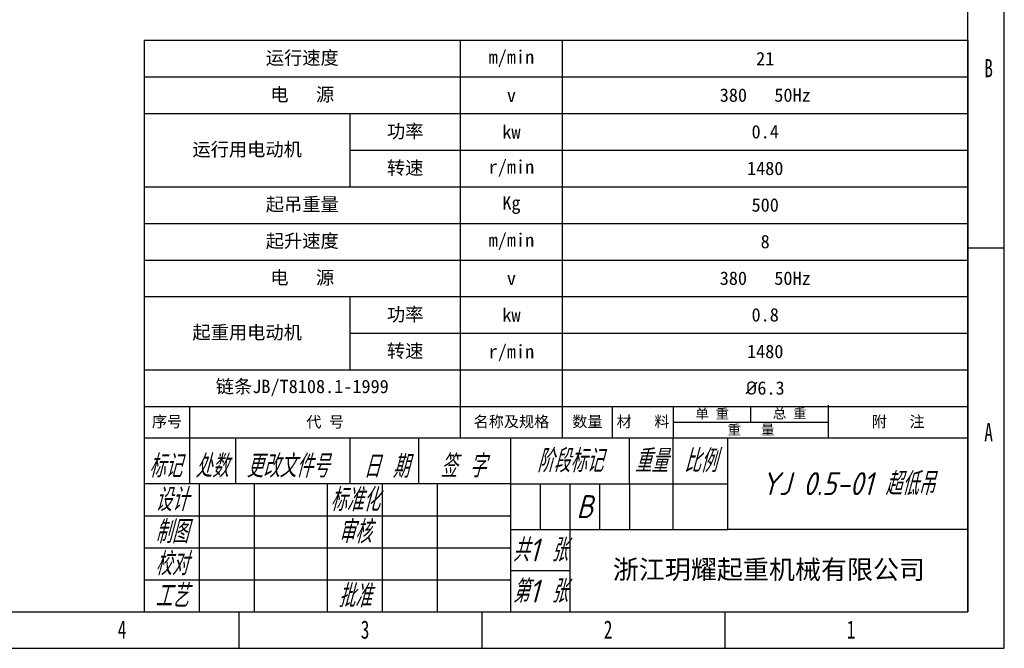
# Model space of a CAD drawing. Header units: millimetres. Extents: x 10704 to 12971, y -780 to 823.
# Tile 40 of 63: x 11939 to 12971, y -780 to -121. Entities that reach past the tile are written whole.
import ezdxf

# ---------------------------------------------------------------- set-up
doc = ezdxf.new("R2010")
doc.units = ezdxf.units.MM
doc.styles.add('标准样式', font='gbeitc.shx', dxfattribs={"height": 50, "bigfont": 'gbcbig.shx'})
doc.styles.add('样式 1', font='SimSun.ttf', dxfattribs={"width": 0.7, "height": 2.5})

# ---------------------------------------------------------------- blocks, each defined once
blk = doc.blocks.new('图框')
at = {"lineweight": -3}
for p, q in [((2267.3, 0), (2267.3, 1603.2)), ((2229.1, 38.2), (2229.1, 1565)), ((1365.4, 637.6), (1365.4, 38.2)), ((1365.4, 637.6), (2229.1, 637.6)), ((1697, 220.6), (1697, 637.6)), ((1804, 220.6), (1804, 637.6)), ((2229.1, 637.6), (2229.1, 38.2)), ((1365.4, 599.2), (2229.1, 599.2)), ((1365.4, 560.8), (2229.1, 560.8)), ((1581.3, 484), (1581.3, 560.4)), ((1581.3, 522.4), (2229.1, 522.4)), ((1365.4, 484), (2229.1, 484)), ((1365.4, 445.6), (2229.1, 445.6)), ((2229.1, 419.9), (2267.3, 419.9)), ((1365.4, 407.2), (2229.1, 407.2)), ((1365.4, 368.8), (2229.1, 368.8)), ((1581.3, 292.1), (1581.3, 368.4)), ((1581.3, 330.4), (2229.1, 330.4)), ((1365.4, 292.1), (2229.1, 292.1)), ((1365.4, 253.7), (2229.1, 253.7)), ((1365.4, 253.7), (2229.1, 253.7)), ((1413.4, 172.6), (1413.4, 253.7)), ((1856.5, 220.6), (1856.5, 253.7)), ((1920.4, 220.6), (1920.4, 253.7)), ((2001.7, 237.1), (2001.7, 253.7)), ((2082.9, 220.6), (2082.9, 255)), ((1920.4, 237.1), (2082.9, 237.1)), ((1365.4, 220.6), (2229.1, 220.6)), ((1461.4, 172.6), (1461.4, 220.6)), ((1581.4, 172.6), (1581.4, 220.6)), ((1653.4, 172.6), (1653.4, 220.6)), ((1749.4, 220.6), (1749.4, 38.2)), ((1874.2, 172.6), (1874.2, 220.6)), ((1919.8, 220.6), (1919.8, 124.6)), ((1977.4, 124.6), (1977.4, 220.6)), ((1749.4, 172.6), (1365.4, 172.6)), ((1423, 172.6), (1423, 38.2)), ((1480.6, 172.6), (1480.6, 38.2)), ((1557.4, 172.6), (1557.4, 38.2)), ((1615, 172.6), (1615, 38.2)), ((1672.6, 172.6), (1672.6, 38.2)), ((1749.4, 172.6), (1977.4, 172.6)), ((1780.6, 172.6), (1780.6, 124.6)), ((1811.8, 172.6), (1811.8, 124.6)), ((1843, 172.6), (1843, 124.6)), ((1874.2, 172.6), (1874.2, 124.6)), ((1365.4, 139), (1749.4, 139)), ((1749.4, 124.6), (1977.4, 124.6)), ((1811.8, 124.6), (1811.8, 38.2)), ((2229.1, 124.6), (1977.4, 124.6)), ((1365.4, 105.4), (1749.4, 105.4)), ((1811.8, 81.4), (1749.4, 81.4)), ((1365.4, 71.8), (1749.4, 71.8)), ((38.2, 38.2), (2229.1, 38.2)), ((1464.8, 38.2), (1464.8, 0)), ((1719.6, 38.2), (1719.6, 0)), ((1974.4, 38.2), (1974.4, 0)), ((0, 0), (2267.3, 0))]:
    blk.add_line(p, q, dxfattribs=at)
at = {"lineweight": 18}
blk.add_line((1365.4, 38.2), (2229.1, 38.2), dxfattribs=at)
at = {"lineweight": -3, "style": '标准样式'}
for s, p in [('标记', (1370.1, 179.1)), ('处数', (1419, 179.1)), ('更改文件号', (1472.6, 179.1)), ('签 字', (1675.9, 179.1)), ('日 期', (1595.3, 178.7))]:
    blk.add_text(s, height=24, dxfattribs=at).set_placement(p)
at = {"lineweight": -3, "attachment_point": 5}
for s, insert, char_height, width in [('{\\fSimSun|b0|i0|c134|p2;运行速度}', (1531.2, 618.4), 14.027, 331.581), ('\\pxqc;{\\fSimSun|b0|i0|c134|p2;m/min}', (1750.5, 618.4), 14.027, 107.006), ('{\\fSimSun|b0|i0|c134|p2;21}', (2016.6, 618.4), 14.027, 425.174), ('{\\fSimSun|b0|i0|c134|p2;电   源}', (1531.2, 580), 14.027, 331.581), ('{\\fSimSun|b0|i0|c134|p2;v}', (1750.5, 580), 14.027, 107.006), ('{\\fSimSun|b0|i0|c134|p2;380   50Hz}', (2016.6, 580), 14.027, 425.174), ('{\\fSimSun|b0|i0|c134|p2;功率}', (1639.1, 541.4), 14.027, 115.641), ('{\\fSimSun|b0|i0|c134|p2;kw}', (1750.5, 541.6), 14.027, 107.006), ('{\\fSimSun|b0|i0|c134|p2;0.4}', (2016.6, 541.6), 14.027, 425.174), ('{\\fSimSun|b0|i0|c134|p2;运行用电动机}', (1473.4, 522.4), 14.027, 215.94), ('{\\fSimSun|b0|i0|c134|p2;转速}', (1639.1, 503.1), 14.027, 115.641), ('{\\fSimSun|b0|i0|c134|p2;r/min}', (1750.5, 503.2), 14.027, 107.006), ('{\\fSimSun|b0|i0|c134|p2;1480}', (2016.6, 503.2), 14.027, 425.174), ('{\\fSimSun|b0|i0|c134|p2;起吊重量}', (1531.2, 464.8), 14.027, 331.581), ('\\pxqc;{\\fSimSun|b0|i0|c134|p2;Kg}', (1750.5, 464.8), 14.027, 107.006), ('{\\fSimSun|b0|i0|c134|p2;500}', (2016.6, 464.8), 14.027, 425.174), ('{\\fSimSun|b0|i0|c134|p2;起升速度}', (1531.2, 426.4), 14.027, 331.581), ('{\\fSimSun|b0|i0|c134|p2;m/min}', (1750.5, 426.4), 14.027, 107.006), ('{\\fSimSun|b0|i0|c134|p2;8}', (2016.6, 426.4), 14.027, 425.174), ('{\\fSimSun|b0|i0|c134|p2;电   源}', (1531.2, 388), 14.027, 331.581), ('{\\fSimSun|b0|i0|c134|p2;380   50Hz}', (2016.6, 388), 14.027, 425.174), ('{\\fSimSun|b0|i0|c134|p2;v}', (1750.5, 388), 14.027, 107.006), ('{\\fSimSun|b0|i0|c134|p2;功率}', (1639.1, 349.4), 14.027, 115.641), ('{\\fSimSun|b0|i0|c134|p2;kw}', (1750.5, 349.6), 14.027, 107.006), ('{\\fSimSun|b0|i0|c134|p2;0.8}', (2016.6, 349.6), 14.027, 425.174), ('{\\fSimSun|b0|i0|c134|p2;起重用电动机}', (1473.4, 330.4), 14.027, 215.94), ('{\\fSimSun|b0|i0|c134|p2;转速}', (1639.1, 311.1), 14.027, 115.641), ('{\\fSimSun|b0|i0|c134|p2;r/min}', (1750.5, 309.5), 14.027, 107.006), ('{\\fSimSun|b0|i0|c134|p2;1480}', (2016.6, 311.2), 14.027, 425.174), ('{\\fSimSun|b0|i0|c134|p2;链条JB/T8108.1-1999}', (1531.2, 272.9), 14.027, 331.581), ('{\\fISOCPEUR|b0|i0|c134|p34;%%C\\fSimSun|b0|i0|c134|p2;6.3}', (2016.6, 272.9), 14.027, 425.174), ('{\\fSimSun|b0|i0|c134|p2;单 重}', (1961.1, 245.4), 10.342, 81.249), ('{\\fSimSun|b0|i0|c134|p2;总 重}', (2042.3, 245.7), 10.342, 81.249), ('{\\fSimSun|b0|i0|c134|p2;序号}', (1389.4, 237.1), 11.635, 48), ('{\\fSimSun|b0|i0|c134|p2;代 号}', (1555.2, 236.8), 11.635, 283.581), ('{\\fSimSun|b0|i0|c134|p2;名称及规格}', (1750.5, 237.1), 11.635, 107.006), ('{\\fSimSun|b0|i0|c134|p2;数量}', (1830.2, 237.1), 11.635, 52.531), ('{\\fSimSun|b0|i0|c134|p2;材   料}', (1888.5, 237.1), 11.635, 63.932), ('{\\fSimSun|b0|i0|c134|p2;附   注}', (2156, 237.1), 11.635, 146.214), ('{\\fSimSun|b0|i0|c134|p2;重   量}', (2001.7, 228.8), 10.342, 162.497)]:
    blk.add_mtext(s, dxfattribs=dict(at, insert=insert, char_height=char_height, width=width))
at = {"lineweight": -3}
for s, insert, char_height, width, attachment_point, style in [('{\\fSimSun|b0|i0|c134|p2;B}', (2246.3, 617.9), 19.085, 8.193, 1, '样式 1'), ('{\\fSimSun|b0|i0|c134|p2;A}', (2246.3, 236.2), 19.085, 8.026, 1, '样式 1'), ('\\pt0;{\\C4;阶段标记}', (1811.8, 196.6), 24, 124.8, 5, '标准样式'), ('{\\C4;重量}', (1897, 196.6), 24, 45.6, 5, '标准样式'), ('{\\C4;比例}', (1948.6, 196.6), 24, 57.6, 5, '标准样式'), ('{\\C4;YJ 0.5-01 超低吊}', (2103.4, 172.6), 24, 252, 5, '标准样式'), ('{\\C4;设计}', (1394.2, 155.8), 24, 57.6, 5, '标准样式'), ('{\\C4;标准化}', (1586.2, 155.8), 24, 57.6, 5, '标准样式'), ('{\\C4;B}', (1827.4, 148.6), 24, 31.2, 5, '标准样式'), ('{\\C4;审核}', (1586.2, 122.2), 24, 57.6, 5, '标准样式'), ('{\\C4;共1 张}', (1780.6, 103), 24, 62.4, 5, '标准样式'), ('{\\C4;校对}', (1394.2, 88.6), 24, 57.6, 5, '标准样式'), ('{\\C4;第1 张}', (1780.6, 59.8), 24, 62.4, 5, '标准样式'), ('{\\fFangSong|b0|i0|c134|p49;\\C4;浙江玥耀起重机械有限公司}', (2020.5, 81.4), 20, 417.361, 5, '标准样式'), ('{\\C4;工艺}', (1394.2, 55), 24, 57.6, 5, '标准样式'), ('{\\fSimSun|b0|i0|c134|p2;4}', (1337.7, 29.2), 19.085, 9.325, 1, '样式 1'), ('{\\fSimSun|b0|i0|c134|p2;3}', (1592.5, 29.2), 19.085, 7.645, 1, '样式 1'), ('{\\fSimSun|b0|i0|c134|p2;2}', (1847.3, 29.2), 19.085, 9.325, 1, '样式 1'), ('{\\fSimSun|b0|i0|c134|p2;1}', (2102.1, 29.2), 19.085, 6.605, 1, '样式 1')]:
    blk.add_mtext(s, dxfattribs=dict(at, insert=insert, char_height=char_height, width=width, attachment_point=attachment_point, style=style))
at = {"color": 4, "lineweight": -3, "char_height": 24, "width": 57.6, "attachment_point": 5, "style": '标准样式'}
for s, insert in [('制图', (1394.2, 122.2)), ('批准', (1586.2, 55))]:
    blk.add_mtext(s, dxfattribs=dict(at, insert=insert))

msp = doc.modelspace()

# ---------------------------------------------------------------- block references
msp.add_blockref('图框', (10704.172, -780.073))

doc.saveas('drawing.dxf')
